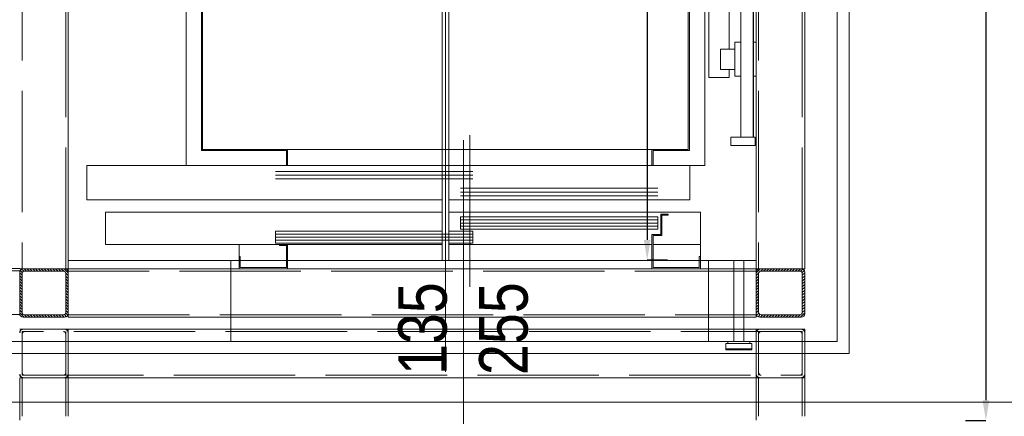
# Model space of a CAD drawing. Header units: millimetres. Extents: x 402 to 79005, y -7782 to 89952.
# Tile 122 of 256: x 26284 to 26527, y 22202 to 22300. Entities that reach past the tile are written whole.
import ezdxf

# ---------------------------------------------------------------- set-up
doc = ezdxf.new("R2010")
doc.units = ezdxf.units.MM
doc.header["$LTSCALE"] = 10
doc.linetypes.add('ACAD_ISO02W100', pattern=[15, 12, -3])
doc.linetypes.add('ACAD_ISO04W100', pattern=[30, 24, -3, 0, -3])
doc.layers.get('0').update_dxf_attribs({"lineweight": 0})
doc.layers.get('Defpoints').update_dxf_attribs({"color": 253})
for name, color, linetype, lineweight in [('0_A_DŹWIG OSOBOWY', 5, 'Continuous', 0), ('0_A_PRZEKRÓJ', 5, 'Continuous', 0), ('0_A_WYMIAROWANIE', 1, 'Continuous', 5), ('0_A_ŚCIANY ', 253, 'Continuous', 30), ('0_SZKLANA ELEWACJA SZYBU WINDOWEGO', 132, 'Continuous', 0), ('0_wymiarowanie', 1, 'Continuous', 0), ('A_SZYB WINDOWY', 7, 'Continuous', 0), ('AS_Belki', 145, 'Continuous', 0)]:
    doc.layers.add(name, color=color, linetype=linetype, lineweight=lineweight)
doc.styles.add('SIMPLEXD', font='simplex.shx', dxfattribs={"width": 0.6})
doc.styles.get("Standard").update_dxf_attribs({"font": 'arial.ttf'})
doc.dimstyles.new('1-100', dxfattribs={"dimtxt": 16, "dimasz": 5, "dimexe": 0, "dimexo": 0, "dimgap": 5, "dimtad": 1, "dimdec": 1, "dimtxsty": 'SIMPLEXD', "dimcen": 5, "dimclrt": 256, "dimadec": 0, "dimazin": 0, "dimtfac": 1, "dimtdec": 0, "dimtix": 1, "dimtmove": 1, "dimatfit": 3, "dimldrblk": 'LP', "dimfxl": 0, "dimarcsym": 0})

# ---------------------------------------------------------------- blocks, each defined once
blk = doc.blocks.new('zw$BBA8')
for p, q in [((630.1, 106.1), (630.1, 3306.1)), ((1598.1, 181.1), (1598.1, 3231.1)), ((-301.9, 381.1), (-301.9, 3031.1)), ((1398.1, 3031.1), (1398.1, 381.1)), ((-10.9, 2796.1), (-10.9, 616.1)), ((-10.9, 2796.1), (-10.9, 616.1)), ((-10.9, 2796.1), (-10.9, 616.1)), ((-10.9, 2796.1), (-10.9, 616.1)), ((1271.1, 616.1), (1271.1, 2796.1)), ((1271.1, 616.1), (1271.1, 2796.1)), ((1271.1, 616.1), (1271.1, 2796.1)), ((1271.1, 616.1), (1271.1, 2796.1)), ((622.1, 2090.1), (622.1, 381.1)), ((638.1, 381.1), (638.1, 2090.1)), ((27.1, 1576.1), (27.1, 653.1)), ((1233.1, 653.1), (1233.1, 1576.1)), ((30.1, 653.1), (30.1, 1496.1)), ((30.1, 1496.1), (30.1, 656.1)), ((1230.1, 1496.1), (1230.1, 656.1)), ((1230.1, 656.1), (1230.1, 1496.1)), ((1398.1, 920.9), (1398.1, 1306.1)), ((1281.1, 1134.1), (1281.1, 834.1)), ((1331.1, 904.1), (1331.1, 1134.1)), ((1360.1, 1072.1), (1360.1, 686.1)), ((1390.1, 686.1), (1390.1, 1072.1)), ((1391.6, 686.1), (1391.6, 1072.1)), ((-301.9, 991.1), (-301.9, 381.1)), ((1345.1, 904.1), (1310.1, 904.1)), ((1310.1, 904.1), (1310.1, 902.2)), ((1310.1, 902.2), (1310.1, 896.8)), ((1360.1, 920.9), (1345.1, 920.9)), ((1345.1, 920.9), (1345.1, 837.4)), ((1345.1, 902.2), (1345.1, 904.1)), ((1345.1, 896.8), (1345.1, 902.2)), ((1398.1, 920.9), (1391.6, 920.9)), ((1398.1, 837.4), (1398.1, 920.9)), ((1310.1, 896.8), (1310.1, 888.7)), ((1310.1, 888.7), (1310.1, 879.1)), ((1310.1, 879.1), (1310.1, 869.5)), ((1345.1, 888.7), (1345.1, 896.8)), ((1345.1, 879.1), (1345.1, 888.7)), ((1345.1, 869.5), (1345.1, 879.1)), ((1310.1, 869.5), (1310.1, 861.4)), ((1310.1, 861.4), (1310.1, 856)), ((1310.1, 856), (1310.1, 854.1)), ((1310.1, 854.1), (1345.1, 854.1)), ((1331.1, 834.1), (1331.1, 854.1)), ((1345.1, 861.4), (1345.1, 869.5)), ((1345.1, 856), (1345.1, 861.4)), ((1345.1, 854.1), (1345.1, 856)), ((1281.1, 834.1), (1331.1, 834.1)), ((1345.1, 837.4), (1360.1, 837.4)), ((1391.6, 837.4), (1398.1, 837.4)), ((1398.1, 381.1), (1398.1, 837.4)), ((690.1, 691.1), (690.1, 316.1)), ((1395.1, 686.1), (1335.1, 686.1)), ((1335.1, 686.1), (1335.1, 666.1)), ((1360.1, 686.1), (1390.1, 686.1)), ((1395.1, 666.1), (1395.1, 686.1)), ((1335.1, 666.1), (1395.1, 666.1)), ((27.1, 653.1), (30.1, 653.1)), ((240.1, 656.1), (30.1, 656.1)), ((30.1, 656.1), (30.1, 653.1)), ((30.1, 656.1), (1230.1, 656.1)), ((30.1, 653.1), (237.1, 653.1)), ((237.1, 653.1), (237.1, 616.1)), ((240.1, 616.1), (240.1, 656.1)), ((1140.1, 656.1), (1140.1, 616.1)), ((1230.1, 656.1), (1140.1, 656.1)), ((1143.1, 616.1), (1143.1, 653.1)), ((1143.1, 653.1), (1233.1, 653.1)), ((-255.8, 616.1), (-255.9, 616.1)), ((-255.9, 616.1), (-255.9, 531.1)), ((622.1, 616.1), (-255.8, 616.1)), ((-255.8, 616.1), (-255.8, 531.1)), ((-10.9, 616.1), (1271.1, 616.1)), ((-10.9, 616.1), (1271.1, 616.1)), ((-10.9, 616.1), (1271.1, 616.1)), ((-10.9, 616.1), (1271.1, 616.1)), ((1233.6, 616.1), (638.1, 616.1)), ((1233.6, 531.1), (1233.6, 616.1)), ((210.1, 601.9), (697.6, 601.9)), ((210.1, 592.6), (697.6, 592.6)), ((210.1, 583.4), (697.6, 583.4)), ((667.6, 559.9), (1155.1, 559.9)), ((667.6, 550.6), (1155.1, 550.6)), ((667.6, 541.4), (1155.1, 541.4)), ((-255.9, 531.1), (-255.8, 531.1)), ((-255.8, 531.1), (622.1, 531.1)), ((638.1, 531.1), (1233.6, 531.1)), ((622.1, 501.1), (-209.9, 501.1)), ((-209.9, 501.1), (-209.9, 421.1)), ((1260.1, 501.1), (638.1, 501.1)), ((1155, 489.1), (667.6, 489.1)), ((667.6, 489.1), (667.6, 459.1)), ((1155, 459.1), (1155, 489.1)), ((1180.1, 496.1), (1162.1, 496.1)), ((1162.1, 496.1), (1162.1, 446.1)), ((1165.1, 493.1), (1180.1, 493.1)), ((1165.1, 443.1), (1165.1, 493.1)), ((1180.1, 493.1), (1180.1, 496.1)), ((1260.1, 421.1), (1260.1, 501.1)), ((667.6, 481.6), (1155.1, 481.6)), ((667.6, 474.1), (1155.1, 474.1)), ((667.6, 466.6), (1155.1, 466.6)), ((622.1, 454.1), (210.1, 454.1)), ((210.1, 454.1), (210.1, 424.1)), ((210.1, 446.6), (697.6, 446.6)), ((210.1, 439.1), (697.6, 439.1)), ((697.5, 454.1), (638.1, 454.1)), ((667.6, 459.1), (1155, 459.1)), ((697.5, 424.1), (697.5, 454.1)), ((1140.1, 446.1), (1140.1, 361.1)), ((1162.1, 446.1), (1140.1, 446.1)), ((1143.1, 364.1), (1143.1, 443.1)), ((1143.1, 443.1), (1165.1, 443.1)), ((-209.9, 421.1), (622.1, 421.1)), ((120.1, 421.1), (120.1, 391.1)), ((220.1, 421.1), (120.1, 421.1)), ((210.1, 431.6), (697.6, 431.6)), ((210.1, 424.1), (622.1, 424.1)), ((240.1, 421.1), (220.1, 421.1)), ((220.1, 421.1), (220.1, 418.1)), ((220.1, 418.1), (237.1, 418.1)), ((237.1, 418.1), (237.1, 364.1)), ((240.1, 361.1), (240.1, 421.1)), ((622.1, 421.1), (240.1, 421.1)), ((638.1, 424.1), (697.5, 424.1)), ((638.1, 421.1), (1140.1, 421.1)), ((1140.1, 421.1), (638.1, 421.1)), ((1143.1, 421.1), (1260.1, 421.1)), ((1260.1, 421.1), (1143.1, 421.1)), ((1260.1, 391.1), (1260.1, 421.1)), ((123.1, 391.1), (120.1, 391.1)), ((120.1, 391.1), (120.1, 361.1)), ((123.1, 364.1), (123.1, 391.1)), ((1260.1, 391.1), (1257.1, 391.1)), ((1257.1, 391.1), (1257.1, 364.1)), ((1260.1, 361.1), (1260.1, 391.1)), ((-301.9, 381.1), (120.1, 381.1)), ((100.1, 381.1), (-301.9, 381.1)), ((100.1, 181.1), (100.1, 381.1)), ((100.1, 381.1), (100.1, 301.1)), ((120.1, 381.1), (100.1, 381.1)), ((237.1, 381.1), (123.1, 381.1)), ((1140.1, 381.1), (240.1, 381.1)), ((622.1, 381.1), (638.1, 381.1)), ((1257.1, 381.1), (1143.1, 381.1)), ((1260.1, 381.1), (1398.1, 381.1)), ((1280.1, 381.1), (1260.1, 381.1)), ((1342.6, 381.1), (1280.1, 381.1)), ((1280.1, 381.1), (1280.1, 181.1)), ((1280.1, 301.1), (1280.1, 381.1)), ((1367.6, 381.1), (1342.6, 381.1)), ((1342.6, 181.1), (1342.6, 381.1)), ((1398.1, 381.1), (1367.6, 381.1)), ((1367.6, 381.1), (1367.6, 181.1)), ((120.1, 361.1), (240.1, 361.1)), ((237.1, 364.1), (123.1, 364.1)), ((1140.1, 361.1), (1260.1, 361.1)), ((1257.1, 364.1), (1143.1, 364.1)), ((100.1, 301.1), (100.1, 181.1)), ((1280.1, 181.1), (1280.1, 301.1)), ((-501.9, 181.1), (-301.9, 181.1)), ((-301.9, 181.1), (100.1, 181.1)), ((100.1, 181.1), (1280.1, 181.1)), ((1280.1, 181.1), (1342.6, 181.1)), ((1322.6, 176.1), (1322.6, 163.1)), ((1387.6, 176.1), (1322.6, 176.1)), ((1327.6, 181.1), (1327.6, 176.1)), ((1382.6, 181.1), (1327.6, 181.1)), ((1327.6, 176.1), (1382.6, 176.1)), ((1342.6, 181.1), (1367.6, 181.1)), ((1367.6, 181.1), (1398.1, 181.1)), ((1382.6, 176.1), (1382.6, 181.1)), ((1387.6, 163.1), (1387.6, 176.1)), ((1398.1, 181.1), (1598.1, 181.1)), ((1322.6, 163.1), (1322.6, 160.1)), ((1387.6, 163.1), (1322.6, 163.1)), ((1322.6, 163.1), (1387.6, 163.1)), ((1322.6, 160.1), (1387.6, 160.1)), ((1387.6, 160.1), (1387.6, 163.1))]:
    blk.add_line(p, q)
blk = doc.blocks.new('*D4019')
at = {"layer": '0_wymiarowanie', "color": 0, "lineweight": -2}
for p, q in [((26444.01, 22505.31), (26439.01, 22505.31)), ((26439.01, 22500.31), (26439.01, 22245.31)), ((26444.01, 22240.31), (26439.01, 22240.31))]:
    blk.add_line(p, q, dxfattribs=at)
at = {"layer": '0_wymiarowanie', "color": 0, "lineweight": 9}
for points in [[(26439.85, 22500.31), (26438.18, 22500.31), (26439.01, 22505.31)], [(26438.18, 22245.31), (26439.85, 22245.31), (26439.01, 22240.31)]]:
    blk.add_solid(points, dxfattribs=at)
at = {"layer": 'Defpoints', "color": 0, "lineweight": 9}
for p in [(26453.11, 22505.31), (26439.01, 22240.31), (26447.08, 22240.31)]:
    blk.add_point(p, dxfattribs=at)
at = {"layer": '0_wymiarowanie', "insert": (26426.01, 22372.81), "char_height": 16, "attachment_point": 5, "rotation": 90, "style": 'SIMPLEXD'}
blk.add_mtext('265', dxfattribs=at)
blk = doc.blocks.new('LP')
for p, q in [((0, 1), (0, 0)), ((0, 0), (-1, 0)), ((0, -1), (0, 0)), ((0, 0), (1, 0))]:
    blk.add_line(p, q)
at = {"const_width": 0.2}
blk.add_lwpolyline([(0.707, 0.707), (-0.707, -0.707)], dxfattribs=at)
blk = doc.blocks.new('*D4113')
at = {"layer": '0_A_WYMIAROWANIE', "color": 0, "lineweight": -2}
for p, q in [((26517.71, 22528.19), (26522.71, 22528.19)), ((26522.71, 22523.19), (26522.71, 22205.65)), ((26517.71, 22200.65), (26522.71, 22200.65))]:
    blk.add_line(p, q, dxfattribs=at)
at = {"layer": '0_A_WYMIAROWANIE', "color": 0, "lineweight": 9}
for points in [[(26523.54, 22523.19), (26521.88, 22523.19), (26522.71, 22528.19)], [(26521.88, 22205.65), (26523.54, 22205.65), (26522.71, 22200.65)]]:
    blk.add_solid(points, dxfattribs=at)
at = {"layer": 'Defpoints', "color": 0, "lineweight": 9}
for p in [(26488.95, 22528.19), (26488.95, 22200.65), (26522.71, 22200.65)]:
    blk.add_point(p, dxfattribs=at)
at = {"layer": '0_A_WYMIAROWANIE', "insert": (26508.19, 22364.42), "char_height": 16, "attachment_point": 5, "rotation": 90, "style": 'SIMPLEXD'}
blk.add_mtext('327,5', dxfattribs=at)

msp = doc.modelspace()

# ---------------------------------------------------------------- hatches: boundary and pattern name
at = {"layer": 'AS_Belki'}
h = msp.add_hatch(dxfattribs=at)
h.set_pattern_fill('HYPECUTREGION', color=10, scale=0.5, angle=270, style=0, pattern_type=2)
h.set_pattern_definition([(315, (26323.57455, 22232.1887), (0.3535534, 0.3535534), [])])
h.paths.add_polyline_path([(26295.95, 22227.09), (26295.95, 22237.29, 0.414214), (26295.05, 22238.19), (26284.85, 22238.19, 0.414214), (26283.95, 22237.29), (26283.95, 22227.09, 0.414214), (26284.85, 22226.19), (26295.05, 22226.19, 0.414214)], flags=0)
h.paths.add_polyline_path([(26295.35, 22236.99), (26295.35, 22227.39, -0.414214), (26294.75, 22226.79), (26285.15, 22226.79, -0.414214), (26284.55, 22227.39), (26284.55, 22236.99, -0.414214), (26285.15, 22237.59), (26294.75, 22237.59, -0.414214)], flags=0)
h = msp.add_hatch(dxfattribs=at)
h.set_pattern_fill('HYPECUTREGION', color=10, scale=0.5, angle=270, style=0, pattern_type=2)
h.set_pattern_definition([(225, (26438.3318, 22232.1887), (-0.3535534, 0.3535534), [])])
h.paths.add_polyline_path([(26465.95, 22227.09), (26465.95, 22237.29, -0.414214), (26466.85, 22238.19), (26477.05, 22238.19, -0.414214), (26477.95, 22237.29), (26477.95, 22227.09, -0.414214), (26477.05, 22226.19), (26466.85, 22226.19, -0.414214)], flags=0)
h.paths.add_polyline_path([(26466.55, 22236.99), (26466.55, 22227.39, 0.414214), (26467.15, 22226.79), (26476.75, 22226.79, 0.414214), (26477.35, 22227.39), (26477.35, 22236.99, 0.414214), (26476.75, 22237.59), (26467.15, 22237.59, 0.414214)], flags=0)

# ---------------------------------------------------------------- linework, layer by layer
at = {"layer": '0_A_DŹWIG OSOBOWY', "lineweight": 0}
msp.add_lwpolyline([(26295.95, 22240.19), (26465.95, 22240.19), (26465.95, 22505.19), (26295.95, 22505.19)], close=True, dxfattribs=at)
at = {"layer": '0_A_PRZEKRÓJ', "color": 1, "lineweight": 0}
msp.add_lwpolyline([(26393.65, 22149.06), (26393.65, 22270)], dxfattribs=at)
at = {"layer": '0_A_ŚCIANY ', "lineweight": 0}
msp.add_lwpolyline([(25997.15, 22671.77), (25997.15, 22205.19), (26588.15, 22205.19), (26588.15, 22972.77)], dxfattribs=at)
at = {"layer": '0_SZKLANA ELEWACJA SZYBU WINDOWEGO'}
for points in [[(26208.95, 22528.19), (26488.95, 22528.19), (26488.95, 22217.19), (26208.95, 22217.19)], [(26211.95, 22525.19), (26485.95, 22525.19), (26485.95, 22220.19), (26211.95, 22220.19)]]:
    msp.add_lwpolyline(points, close=True, dxfattribs=at)
at = {"layer": 'AS_Belki', "color": 84, "linetype": 'ACAD_ISO02W100', "ltscale": 0.25}
for p, q in [((26284.55, 22507.19), (26284.55, 22238.19)), ((26295.35, 22238.19), (26295.35, 22507.19)), ((26466.55, 22507.19), (26466.55, 22238.19)), ((26477.35, 22238.19), (26477.35, 22507.19)), ((26283.95, 22237.63), (26227.95, 22237.63)), ((26465.95, 22237.59), (26295.95, 22237.59)), ((26227.95, 22226.83), (26283.95, 22226.83)), ((26295.95, 22226.79), (26465.95, 22226.79)), ((26284.22, 22222.98), (26283.95, 22222.34)), ((26284.85, 22223.24), (26284.22, 22222.98)), ((26284.55, 22222.64), (26284.55, 22211.84)), ((26477.35, 22222.64), (26284.55, 22222.64)), ((26284.55, 22222.04), (26284.73, 22222.47)), ((26284.73, 22222.47), (26285.15, 22222.64)), ((26294.75, 22222.64), (26295.18, 22222.47)), ((26295.69, 22222.98), (26295.05, 22223.24)), ((26295.18, 22222.47), (26295.35, 22222.04)), ((26295.35, 22211.84), (26295.35, 22222.64)), ((26295.95, 22222.34), (26295.69, 22222.98)), ((26295.95, 22211.24), (26295.95, 22223.24)), ((26465.95, 22223.24), (26465.95, 22211.24)), ((26466.22, 22222.98), (26465.95, 22222.34)), ((26466.85, 22223.24), (26466.22, 22222.98)), ((26466.55, 22222.64), (26466.55, 22211.84)), ((26466.55, 22222.04), (26466.73, 22222.47)), ((26466.73, 22222.47), (26467.15, 22222.64)), ((26476.75, 22222.64), (26477.18, 22222.47)), ((26477.69, 22222.98), (26477.05, 22223.24)), ((26477.18, 22222.47), (26477.35, 22222.04)), ((26477.35, 22211.84), (26477.35, 22222.64)), ((26477.95, 22222.34), (26477.69, 22222.98)), ((26283.95, 22212.14), (26284.22, 22211.51)), ((26284.22, 22211.51), (26284.85, 22211.24)), ((26284.73, 22212.02), (26284.55, 22212.44)), ((26284.55, 22211.84), (26477.35, 22211.84)), ((26285.15, 22211.84), (26284.73, 22212.02)), ((26295.18, 22212.02), (26294.75, 22211.84)), ((26295.05, 22211.24), (26295.69, 22211.51)), ((26295.35, 22212.44), (26295.18, 22212.02)), ((26295.69, 22211.51), (26295.95, 22212.14)), ((26465.95, 22212.14), (26466.22, 22211.51)), ((26466.22, 22211.51), (26466.85, 22211.24)), ((26466.73, 22212.02), (26466.55, 22212.44)), ((26467.15, 22211.84), (26466.73, 22212.02)), ((26477.18, 22212.02), (26476.75, 22211.84)), ((26477.05, 22211.24), (26477.69, 22211.51)), ((26477.35, 22212.44), (26477.18, 22212.02)), ((26477.69, 22211.51), (26477.95, 22212.14)), ((26284.55, 22211.24), (26284.55, 22201.69)), ((26295.35, 22201.69), (26295.35, 22211.24)), ((26466.55, 22211.24), (26466.55, 22201.69)), ((26477.35, 22201.69), (26477.35, 22211.24))]:
    msp.add_line(p, q, dxfattribs=at)
at = {"layer": 'AS_Belki', "linetype": 'Continuous', "ltscale": 0.25}
for p, q in [((26295.95, 22238.19), (26295.95, 22507.19)), ((26465.95, 22507.19), (26465.95, 22238.19)), ((26477.95, 22238.19), (26477.95, 22507.19)), ((26283.95, 22238.23), (26227.95, 22238.23)), ((26283.95, 22238.19), (26284.85, 22238.19)), ((26283.95, 22237.29), (26283.95, 22227.09)), ((26284.55, 22227.39), (26284.55, 22236.99)), ((26295.05, 22238.19), (26284.85, 22238.19)), ((26285.15, 22237.59), (26294.75, 22237.59)), ((26295.05, 22238.19), (26295.95, 22238.19)), ((26295.35, 22236.99), (26295.35, 22227.39)), ((26295.95, 22237.29), (26295.95, 22238.19)), ((26465.95, 22238.19), (26295.95, 22238.19)), ((26295.95, 22237.29), (26295.95, 22227.09)), ((26465.95, 22238.19), (26466.85, 22238.19)), ((26465.95, 22237.29), (26465.95, 22238.19)), ((26465.95, 22237.29), (26465.95, 22227.09)), ((26466.55, 22236.99), (26466.55, 22227.39)), ((26466.85, 22238.19), (26477.05, 22238.19)), ((26476.75, 22237.59), (26467.15, 22237.59)), ((26477.05, 22238.19), (26477.95, 22238.19)), ((26477.35, 22227.39), (26477.35, 22236.99)), ((26477.95, 22237.29), (26477.95, 22227.09)), ((26284.85, 22226.19), (26295.05, 22226.19)), ((26294.75, 22226.79), (26285.15, 22226.79)), ((26295.95, 22226.19), (26295.95, 22227.09)), ((26295.95, 22226.19), (26465.95, 22226.19)), ((26465.95, 22226.19), (26465.95, 22227.09)), ((26477.05, 22226.19), (26466.85, 22226.19)), ((26467.15, 22226.79), (26476.75, 22226.79)), ((26477.95, 22223.24), (26283.95, 22223.24)), ((26477.95, 22211.24), (26477.95, 22223.24)), ((26283.95, 22211.24), (26477.95, 22211.24)), ((26295.95, 22201.69), (26295.95, 22211.24)), ((26465.95, 22211.24), (26465.95, 22201.69)), ((26477.95, 22201.69), (26477.95, 22211.24))]:
    msp.add_line(p, q, dxfattribs=at)
at = {"layer": 'AS_Belki', "color": 10, "linetype": 'ACAD_ISO04W100', "ltscale": 0.25}
for p, q in [((26283.95, 22238.19), (26283.95, 22238.19)), ((26477.95, 22238.19), (26477.95, 22238.19)), ((26283.95, 22211.24), (26283.95, 22200.71)), ((26465.95, 22211.24), (26295.95, 22211.24)), ((26465.95, 22211.24), (26465.95, 22200.71))]:
    msp.add_line(p, q, dxfattribs=at)
at = {"layer": 'AS_Belki', "linetype": 'Continuous', "ltscale": 0.25}
for centre, start, end in [((26284.85, 22237.29), 90, 180), ((26295.05, 22237.29), 0, 90), ((26466.85, 22237.29), 90, 180), ((26477.05, 22237.29), 0, 90), ((26284.85, 22227.09), 180, 270), ((26295.05, 22227.09), 270, 0), ((26466.85, 22227.09), 180, 270), ((26477.05, 22227.09), 270, 0)]:
    msp.add_arc(centre, 0.9, start, end, dxfattribs=at)
at = {"layer": 'AS_Belki', "linetype": 'Continuous', "ltscale": 0.25, "extrusion": (-1.13465e-13, 4.70906e-14, -1)}
msp.add_arc((-26285.15, 22236.99, 0), 0.6, 0, 90, dxfattribs=at)
at = {"layer": 'AS_Belki', "linetype": 'Continuous', "ltscale": 0.25, "extrusion": (1.92393e-13, 7.57912e-14, -1)}
msp.add_arc((-26294.75, 22236.99, 0), 0.6, 90, 180, dxfattribs=at)
at = {"layer": 'AS_Belki', "linetype": 'Continuous', "ltscale": 0.25, "extrusion": (-1.92393e-13, 7.57912e-14, -1)}
msp.add_arc((-26467.15, 22236.99, 0), 0.6, 0, 90, dxfattribs=at)
at = {"layer": 'AS_Belki', "linetype": 'Continuous', "ltscale": 0.25, "extrusion": (1.13465e-13, 4.70906e-14, -1)}
msp.add_arc((-26476.75, 22236.99, 0), 0.6, 90, 180, dxfattribs=at)
at = {"layer": 'AS_Belki', "linetype": 'Continuous', "ltscale": 0.25, "extrusion": (-7.55692e-14, -3.13938e-14, -1)}
msp.add_arc((-26285.15, 22227.39, 0), 0.6, 270, 0, dxfattribs=at)
at = {"layer": 'AS_Belki', "linetype": 'Continuous', "ltscale": 0.25, "extrusion": (7.87064e-14, -1.89478e-13, -1)}
msp.add_arc((-26294.75, 22227.39, 0), 0.6, 180, 270, dxfattribs=at)
at = {"layer": 'AS_Belki', "linetype": 'Continuous', "ltscale": 0.25, "extrusion": (-7.87064e-14, -1.89478e-13, -1)}
msp.add_arc((-26467.15, 22227.39, 0), 0.6, 270, 0, dxfattribs=at)
at = {"layer": 'AS_Belki', "linetype": 'Continuous', "ltscale": 0.25, "extrusion": (7.55692e-14, -3.13938e-14, -1)}
msp.add_arc((-26476.75, 22227.39, 0), 0.6, 180, 270, dxfattribs=at)
at = {"layer": 'AS_Belki', "color": 84, "linetype": 'ACAD_ISO02W100', "ltscale": 0.25, "extrusion": (2.0211e-13, -8.34946e-14, -1)}
msp.add_arc((-26284.85, 22222.34, 0), 0.9, 0, 90, dxfattribs=at)
at = {"layer": 'AS_Belki', "color": 84, "linetype": 'ACAD_ISO02W100', "ltscale": 0.25}
for centre, start, end in [((26285.15, 22222.04), 90, 180), ((26294.75, 22222.04), 0, 90), ((26467.15, 22222.04), 90, 180), ((26476.75, 22222.04), 0, 90), ((26285.15, 22212.44), 180, 270), ((26294.75, 22212.44), 270, 0), ((26467.15, 22212.44), 180, 270), ((26476.75, 22212.44), 270, 0)]:
    msp.add_arc(centre, 0.6, start, end, dxfattribs=at)
at = {"layer": 'AS_Belki', "color": 84, "linetype": 'ACAD_ISO02W100', "ltscale": 0.25, "extrusion": (-8.37167e-14, -2.01888e-13, -1)}
msp.add_arc((-26295.05, 22222.34, 0), 0.9, 90, 180, dxfattribs=at)
at = {"layer": 'AS_Belki', "color": 84, "linetype": 'ACAD_ISO02W100', "ltscale": 0.25, "extrusion": (1.35963e-32, 2.22045e-16, -1)}
for centre, start, end in [((-26466.85, 22222.34), 0, 90), ((-26477.05, 22222.34), 90, 180), ((-26466.85, 22212.14), 270, 0), ((-26477.05, 22212.14), 180, 270)]:
    msp.add_arc(centre, 0.9, start, end, dxfattribs=at)
at = {"layer": 'AS_Belki', "color": 84, "linetype": 'ACAD_ISO02W100', "ltscale": 0.25, "extrusion": (-1.67433e-13, -4.03998e-13, -1)}
msp.add_arc((-26284.85, 22212.14, 0), 0.9, 270, 0, dxfattribs=at)
at = {"layer": 'AS_Belki', "color": 84, "linetype": 'ACAD_ISO02W100', "ltscale": 0.25, "extrusion": (4.0422e-13, -1.67211e-13, -1)}
msp.add_arc((-26295.05, 22212.14, 0), 0.9, 180, 270, dxfattribs=at)

# ---------------------------------------------------------------- block references
at = {"layer": 'A_SZYB WINDOWY', "xscale": 0.09999999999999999, "yscale": 0.09999999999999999, "zscale": 0.09999999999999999}
msp.add_blockref('zw$BBA8', (26326.15, 22202.08), dxfattribs=at)

# ---------------------------------------------------------------- texts
at = {"color": 1, "lineweight": 30, "ltscale": 100, "insert": (26377.48, 22223.37), "char_height": 12, "width": 185.4507, "attachment_point": 2, "rotation": 90}
msp.add_mtext('{\\fArial Narrow|b0|i0|c238|p34;135\\P255}', dxfattribs=at)

# ---------------------------------------------------------------- dimensions: what is measured, and where the dimension line sits
at = {"layer": '0_A_WYMIAROWANIE', "color": 1}
dim = msp.add_linear_dim(base=(26522.71, 22200.65), p1=(26488.95, 22528.19), p2=(26488.95, 22200.65), angle=90, dimstyle='1-100', dxfattribs=at)
dim.commit()
dim.dimension.update_dxf_attribs({"geometry": '*D4113', "text_midpoint": (26508.19, 22364.42)})
at = {"layer": '0_wymiarowanie'}
dim = msp.add_linear_dim(base=(26439.01, 22240.31), p1=(26453.11, 22505.31), p2=(26447.08, 22240.31), angle=90, dimstyle='1-100', dxfattribs=at)
dim.commit()
dim.dimension.update_dxf_attribs({"geometry": '*D4019', "text_midpoint": (26426.01, 22372.81)})

doc.saveas('drawing.dxf')
